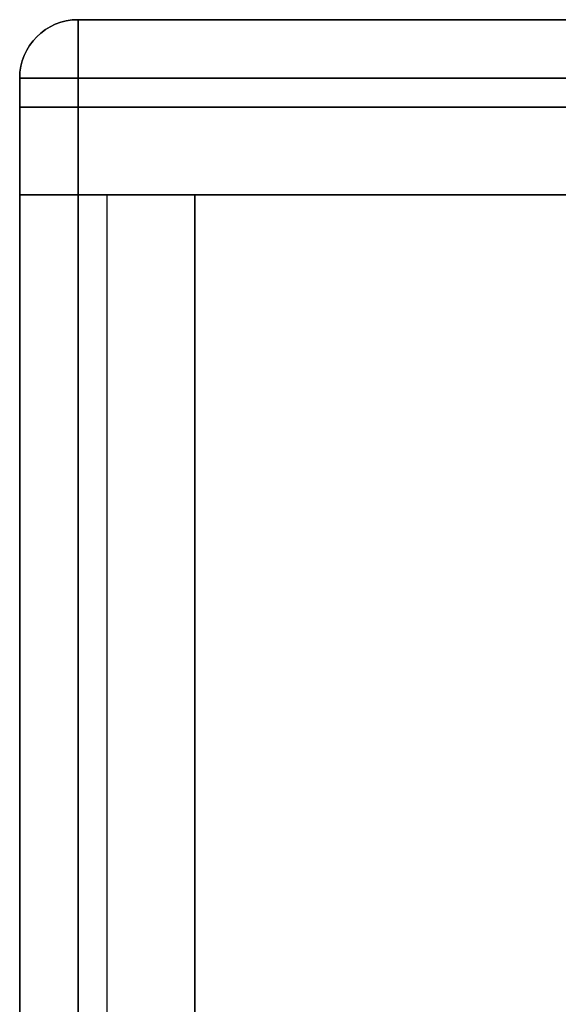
# Model space of a CAD drawing. Header units: millimetres. Extents: x -398 to 387, y -563 to 552.
# Tile 226 of 256: x -398 to -352, y 468 to 552. Entities that reach past the tile are written whole.
import ezdxf

# ---------------------------------------------------------------- set-up
doc = ezdxf.new("R2010")
doc.units = ezdxf.units.MM
doc.layers.add('Livello 01', color=7, linetype='Continuous')

msp = doc.modelspace()

# ---------------------------------------------------------------- linework, layer by layer
at = {"layer": 'Livello 01', "color": 254, "true_color": 0xcad1ee}
for p, q in [((382, 552, -169.5), (-393, 552, -169.5)), ((-323, 552, 5.5), (-393, 552, 5.5)), ((382, 552, 180.5), (-393, 552, 180.5)), ((-398, 547, -169.5), (-398, 242, -169.5)), ((-398, 537, 5.5), (-398, 547, 5.5)), ((-398, 547, 180.5), (-398, 242, 180.5)), ((-398, 544.5, -164.5), (387, 544.5, -164.5)), ((387, 544.5, 175.5), (-398, 544.5, 175.5)), ((-398, 542, -164.5), (-398, 542, 175.5)), ((-383, 537, 5.5), (-398, 537, 5.5)), ((-398, 242, 5.5), (-398, 537, 5.5)), ((-323, 537, 5.5), (-398, 537, 5.5)), ((-390.5, 537, -164.5), (-390.5, 537, 175.5)), ((-390.5, 237, 175.5), (-390.5, 537, 175.5)), ((-390.5, 237, -164.5), (-390.5, 537, -164.5)), ((-383, 237, 5.5), (-383, 537, 5.5))]:
    msp.add_line(p, q, dxfattribs=at)
for centre in [(-393, 547, -164.5), (-393, 547, -174.5), (-393, 547, -164.5), (-393, 547, 180.5)]:
    msp.add_arc(centre, 5, 90, 180, dxfattribs=at)
at = {"layer": 'Livello 01', "color": 254, "true_color": 0xcad1ee, "extrusion": (0, 0, -1)}
for centre, start in [((393, 547, 169.5), 0), ((393, 547, -175.5), 360), ((393, 547, -5.5), 0), ((393, 547, -175.5), 360), ((393, 547, -185.5), 360)]:
    msp.add_arc(centre, 5, start, 90, dxfattribs=at)
at = {"layer": 'Livello 01', "color": 254, "true_color": 0xcad1ee, "extrusion": (-1, 0, 0)}
for centre, start, end in [((-547, -174.5, 393), 180, 270), ((-547, 185.5, 393), 90, 180)]:
    msp.add_arc(centre, 5, start, end, dxfattribs=at)
at = {"layer": 'Livello 01', "color": 254, "true_color": 0xcad1ee, "extrusion": (0, -1, 0)}
for centre, start, end in [((-393, -174.5, -547), 180, 270), ((-393, 185.5, -547), 90, 180)]:
    msp.add_arc(centre, 5, start, end, dxfattribs=at)
at = {"layer": 'Livello 01', "color": 254, "true_color": 0xcad1ee}
for points in [[(-393, 552, -164.5), (382, 552, -164.5)], [(382, 552, -174.5), (-393, 552, -174.5)], [(-393, 552, -174.5), (-393, 552, -164.5)], [(-393, 552, 175.5), (382, 552, 175.5)], [(382, 552, -164.5), (-393, 552, -164.5)], [(-393, 552, -164.5), (-393, 552, 175.5)], [(382, 552, 175.5), (-393, 552, 175.5)], [(-393, 552, 175.5), (-393, 552, 185.5)], [(-393, 552, 185.5), (382, 552, 185.5)], [(-398, 242, -164.5), (-398, 547, -164.5)], [(-398, 547, -164.5), (-398, 547, -174.5)], [(-398, 547, -174.5), (-398, 242, -174.5)], [(-398, 547, -164.5), (-398, 537, -164.5)], [(-398, 547, 175.5), (-398, 537, 175.5)], [(-398, 547, -164.5), (-398, 547, 175.5)], [(-398, 242, 185.5), (-398, 547, 185.5)], [(-398, 547, 185.5), (-398, 547, 175.5)], [(-398, 547, 175.5), (-398, 242, 175.5)], [(-393, 547, -179.5), (-393, 242, -179.5)], [(382, 547, -179.5), (-393, 547, -179.5)], [(-393, 547, 190.5), (382, 547, 190.5)], [(-393, 242, 190.5), (-393, 547, 190.5)], [(-398, 537, -164.5), (-398, 537, 175.5)], [(-398, 537, 175.5), (-383, 537, 175.5)], [(-383, 537, -164.5), (-398, 537, -164.5)], [(-398, 537, 175.5), (-398, 242, 175.5)], [(-398, 242, -164.5), (-398, 537, -164.5)], [(387, 537, -164.5), (-398, 537, -164.5)], [(-398, 537, 175.5), (387, 537, 175.5)], [(-398, 537, -164.5), (-398, 537, 175.5)], [(-383, 537, 175.5), (-383, 537, -164.5)], [(-383, 237, 175.5), (-383, 537, 175.5)], [(-383, 537, -164.5), (-383, 237, -164.5)]]:
    msp.add_open_spline(points, degree=1, dxfattribs=at)

doc.saveas('drawing.dxf')
